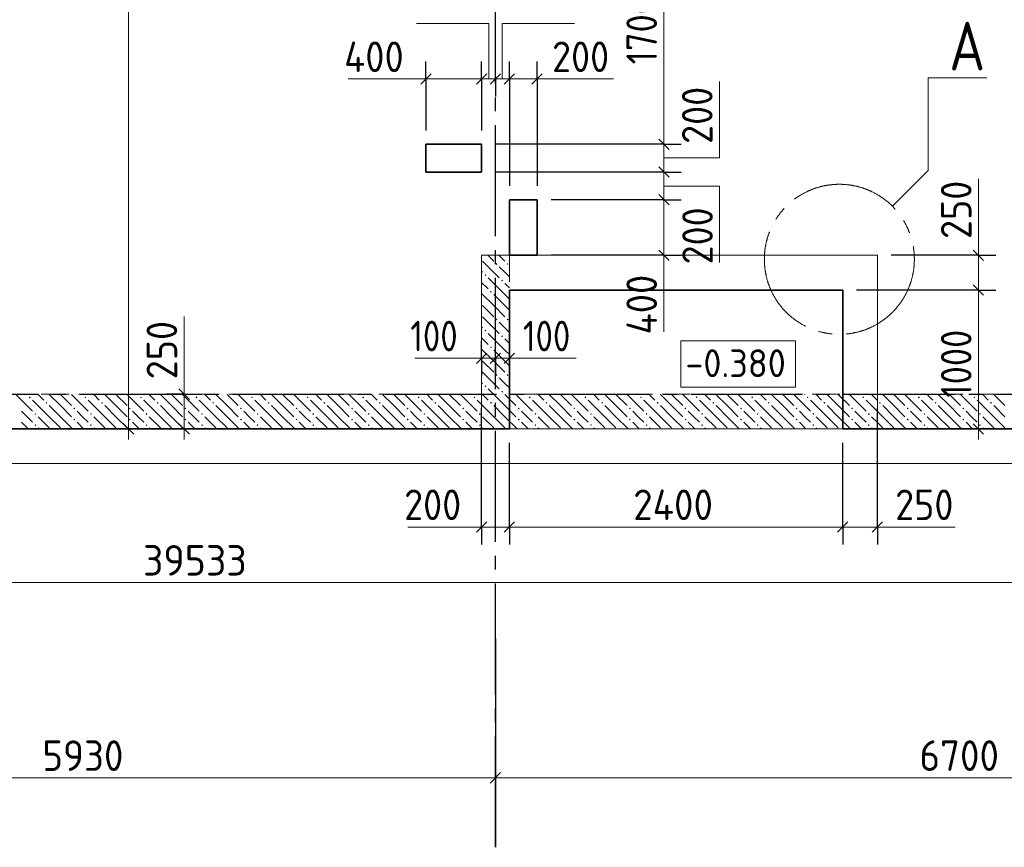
# Model space of a CAD drawing. Header units: millimetres. Extents: x 0 to 59400, y 0 to 42000.
# Tile 20 of 31: x 27568 to 34656, y 16519 to 22479. Entities that reach past the tile are written whole.
import ezdxf

# ---------------------------------------------------------------- set-up
doc = ezdxf.new("R2010")
doc.units = ezdxf.units.MM
doc.linetypes.add('______2', pattern=[270, 200, -70])
doc.linetypes.add('______5', pattern=[1100, 800, -100, 100, -100])
for name, color, linetype, lineweight in [('Standard', 7, 'Continuous', 25), ('ЖБ Перекрытие верхний уровень', 7, 'Continuous', 18), ('ЖБ Перекрытие нижний уровень с отделкой', 7, 'Continuous', 13), ('Общий01', 7, 'Continuous', 13), ('Примечания', 7, 'Continuous', 13), ('Размерная линия_ общее', 7, 'Continuous', 13)]:
    doc.layers.add(name, color=color, linetype=linetype, lineweight=lineweight)
doc.layers.add('ЖБ Стена верхний уровень', color=7, linetype='______2', lineweight=13, true_color=0x656565)
doc.layers.add('Оси', color=7, linetype='______5', lineweight=13, true_color=0x656565)
doc.styles.add('ISOCPEUR', font='txt')

msp = doc.modelspace()

# ---------------------------------------------------------------- hatches: boundary and pattern name
at = {"layer": 'ЖБ Стена верхний уровень', "linetype": 'Continuous', "lineweight": 18, "transparency": 33554687}
for points in [[(30994.1, 20719.6), (31000.6, 20726.1), (31007.1, 20719.6), (31000.6, 20713.1)], [(31074.1, 20719.6), (31080.6, 20726.1), (31087.1, 20719.6), (31080.6, 20713.1)], [(30914.1, 20639.6), (30920.6, 20646.1), (30927.1, 20639.6), (30920.6, 20633.1)], [(31034.1, 20599.6), (31040.6, 20606.1), (31047.1, 20599.6), (31040.6, 20593.1)], [(30954.1, 20519.6), (30960.6, 20526.1), (30967.1, 20519.6), (30960.6, 20513.1)], [(30994.1, 20319.6), (31000.6, 20326.1), (31007.1, 20319.6), (31000.6, 20313.1)], [(31074.1, 20319.6), (31080.6, 20326.1), (31087.1, 20319.6), (31080.6, 20313.1)], [(30914.1, 20239.6), (30920.6, 20246.1), (30927.1, 20239.6), (30920.6, 20233.1)], [(31034.1, 20199.6), (31040.6, 20206.1), (31047.1, 20199.6), (31040.6, 20193.1)], [(30954.1, 20119.6), (30960.6, 20126.1), (30967.1, 20119.6), (30960.6, 20113.1)], [(30994.1, 19919.6), (31000.6, 19926.1), (31007.1, 19919.6), (31000.6, 19913.1)], [(31074.1, 19919.6), (31080.6, 19926.1), (31087.1, 19919.6), (31080.6, 19913.1)], [(30914.1, 19839.6), (30920.6, 19846.1), (30927.1, 19839.6), (30920.6, 19833.1)], [(31034.1, 19799.6), (31040.6, 19806.1), (31047.1, 19799.6), (31040.6, 19793.1)], [(27634.1, 19759.6), (27640.6, 19766.1), (27647.1, 19759.6), (27640.6, 19753.1)], [(27754.1, 19719.6), (27760.6, 19726.1), (27767.1, 19719.6), (27760.6, 19713.1)], [(28034.1, 19759.6), (28040.6, 19766.1), (28047.1, 19759.6), (28040.6, 19753.1)], [(28154.1, 19719.6), (28160.6, 19726.1), (28167.1, 19719.6), (28160.6, 19713.1)], [(28434.1, 19759.6), (28440.6, 19766.1), (28447.1, 19759.6), (28440.6, 19753.1)], [(28554.1, 19719.6), (28560.6, 19726.1), (28567.1, 19719.6), (28560.6, 19713.1)], [(28834.1, 19759.6), (28840.6, 19766.1), (28847.1, 19759.6), (28840.6, 19753.1)], [(28954.1, 19719.6), (28960.6, 19726.1), (28967.1, 19719.6), (28960.6, 19713.1)], [(29234.1, 19759.6), (29240.6, 19766.1), (29247.1, 19759.6), (29240.6, 19753.1)], [(29354.1, 19719.6), (29360.6, 19726.1), (29367.1, 19719.6), (29360.6, 19713.1)], [(29634.1, 19759.6), (29640.6, 19766.1), (29647.1, 19759.6), (29640.6, 19753.1)], [(29754.1, 19719.6), (29760.6, 19726.1), (29767.1, 19719.6), (29760.6, 19713.1)], [(30034.1, 19759.6), (30040.6, 19766.1), (30047.1, 19759.6), (30040.6, 19753.1)], [(30154.1, 19719.6), (30160.6, 19726.1), (30167.1, 19719.6), (30160.6, 19713.1)], [(30434.1, 19759.6), (30440.6, 19766.1), (30447.1, 19759.6), (30440.6, 19753.1)], [(30554.1, 19719.6), (30560.6, 19726.1), (30567.1, 19719.6), (30560.6, 19713.1)], [(30834.1, 19759.6), (30840.6, 19766.1), (30847.1, 19759.6), (30840.6, 19753.1)], [(30954.1, 19719.6), (30960.6, 19726.1), (30967.1, 19719.6), (30960.6, 19713.1)], [(31234.1, 19759.6), (31240.6, 19766.1), (31247.1, 19759.6), (31240.6, 19753.1)], [(31354.1, 19719.6), (31360.6, 19726.1), (31367.1, 19719.6), (31360.6, 19713.1)], [(31634.1, 19759.6), (31640.6, 19766.1), (31647.1, 19759.6), (31640.6, 19753.1)], [(31754.1, 19719.6), (31760.6, 19726.1), (31767.1, 19719.6), (31760.6, 19713.1)], [(32034.1, 19759.6), (32040.6, 19766.1), (32047.1, 19759.6), (32040.6, 19753.1)], [(32154.1, 19719.6), (32160.6, 19726.1), (32167.1, 19719.6), (32160.6, 19713.1)], [(32434.1, 19759.6), (32440.6, 19766.1), (32447.1, 19759.6), (32440.6, 19753.1)], [(32554.1, 19719.6), (32560.6, 19726.1), (32567.1, 19719.6), (32560.6, 19713.1)], [(32834.1, 19759.6), (32840.6, 19766.1), (32847.1, 19759.6), (32840.6, 19753.1)], [(32954.1, 19719.6), (32960.6, 19726.1), (32967.1, 19719.6), (32960.6, 19713.1)], [(33234.1, 19759.6), (33240.6, 19766.1), (33247.1, 19759.6), (33240.6, 19753.1)], [(33354.1, 19719.6), (33360.6, 19726.1), (33367.1, 19719.6), (33360.6, 19713.1)], [(33634.1, 19759.6), (33640.6, 19766.1), (33647.1, 19759.6), (33640.6, 19753.1)], [(33754.1, 19719.6), (33760.6, 19726.1), (33767.1, 19719.6), (33760.6, 19713.1)], [(34034.1, 19759.6), (34040.6, 19766.1), (34047.1, 19759.6), (34040.6, 19753.1)], [(34154.1, 19719.6), (34160.6, 19726.1), (34167.1, 19719.6), (34160.6, 19713.1)], [(34434.1, 19759.6), (34440.6, 19766.1), (34447.1, 19759.6), (34440.6, 19753.1)], [(34554.1, 19719.6), (34560.6, 19726.1), (34567.1, 19719.6), (34560.6, 19713.1)], [(27674.1, 19639.6), (27680.6, 19646.1), (27687.1, 19639.6), (27680.6, 19633.1)], [(27954.1, 19679.6), (27960.6, 19686.1), (27967.1, 19679.6), (27960.6, 19673.1)], [(28074.1, 19639.6), (28080.6, 19646.1), (28087.1, 19639.6), (28080.6, 19633.1)], [(28354.1, 19679.6), (28360.6, 19686.1), (28367.1, 19679.6), (28360.6, 19673.1)], [(28474.1, 19639.6), (28480.6, 19646.1), (28487.1, 19639.6), (28480.6, 19633.1)], [(28754.1, 19679.6), (28760.6, 19686.1), (28767.1, 19679.6), (28760.6, 19673.1)], [(28874.1, 19639.6), (28880.6, 19646.1), (28887.1, 19639.6), (28880.6, 19633.1)], [(29154.1, 19679.6), (29160.6, 19686.1), (29167.1, 19679.6), (29160.6, 19673.1)], [(29274.1, 19639.6), (29280.6, 19646.1), (29287.1, 19639.6), (29280.6, 19633.1)], [(29554.1, 19679.6), (29560.6, 19686.1), (29567.1, 19679.6), (29560.6, 19673.1)], [(29674.1, 19639.6), (29680.6, 19646.1), (29687.1, 19639.6), (29680.6, 19633.1)], [(29954.1, 19679.6), (29960.6, 19686.1), (29967.1, 19679.6), (29960.6, 19673.1)], [(30074.1, 19639.6), (30080.6, 19646.1), (30087.1, 19639.6), (30080.6, 19633.1)], [(30354.1, 19679.6), (30360.6, 19686.1), (30367.1, 19679.6), (30360.6, 19673.1)], [(30474.1, 19639.6), (30480.6, 19646.1), (30487.1, 19639.6), (30480.6, 19633.1)], [(30754.1, 19679.6), (30760.6, 19686.1), (30767.1, 19679.6), (30760.6, 19673.1)], [(30874.1, 19639.6), (30880.6, 19646.1), (30887.1, 19639.6), (30880.6, 19633.1)], [(31154.1, 19679.6), (31160.6, 19686.1), (31167.1, 19679.6), (31160.6, 19673.1)], [(31274.1, 19639.6), (31280.6, 19646.1), (31287.1, 19639.6), (31280.6, 19633.1)], [(31554.1, 19679.6), (31560.6, 19686.1), (31567.1, 19679.6), (31560.6, 19673.1)], [(31674.1, 19639.6), (31680.6, 19646.1), (31687.1, 19639.6), (31680.6, 19633.1)], [(31954.1, 19679.6), (31960.6, 19686.1), (31967.1, 19679.6), (31960.6, 19673.1)], [(32074.1, 19639.6), (32080.6, 19646.1), (32087.1, 19639.6), (32080.6, 19633.1)], [(32354.1, 19679.6), (32360.6, 19686.1), (32367.1, 19679.6), (32360.6, 19673.1)], [(32474.1, 19639.6), (32480.6, 19646.1), (32487.1, 19639.6), (32480.6, 19633.1)], [(32754.1, 19679.6), (32760.6, 19686.1), (32767.1, 19679.6), (32760.6, 19673.1)], [(32874.1, 19639.6), (32880.6, 19646.1), (32887.1, 19639.6), (32880.6, 19633.1)], [(33154.1, 19679.6), (33160.6, 19686.1), (33167.1, 19679.6), (33160.6, 19673.1)], [(33274.1, 19639.6), (33280.6, 19646.1), (33287.1, 19639.6), (33280.6, 19633.1)], [(33554.1, 19679.6), (33560.6, 19686.1), (33567.1, 19679.6), (33560.6, 19673.1)], [(33674.1, 19639.6), (33680.6, 19646.1), (33687.1, 19639.6), (33680.6, 19633.1)], [(33954.1, 19679.6), (33960.6, 19686.1), (33967.1, 19679.6), (33960.6, 19673.1)], [(34074.1, 19639.6), (34080.6, 19646.1), (34087.1, 19639.6), (34080.6, 19633.1)], [(34354.1, 19679.6), (34360.6, 19686.1), (34367.1, 19679.6), (34360.6, 19673.1)], [(34474.1, 19639.6), (34480.6, 19646.1), (34487.1, 19639.6), (34480.6, 19633.1)], [(27674.1, 19559.6), (27680.6, 19566.1), (27687.1, 19559.6), (27680.6, 19553.1)], [(27954.1, 19599.6), (27960.6, 19606.1), (27967.1, 19599.6), (27960.6, 19593.1)], [(28074.1, 19559.6), (28080.6, 19566.1), (28087.1, 19559.6), (28080.6, 19553.1)], [(28354.1, 19599.6), (28360.6, 19606.1), (28367.1, 19599.6), (28360.6, 19593.1)], [(28474.1, 19559.6), (28480.6, 19566.1), (28487.1, 19559.6), (28480.6, 19553.1)], [(28754.1, 19599.6), (28760.6, 19606.1), (28767.1, 19599.6), (28760.6, 19593.1)], [(28874.1, 19559.6), (28880.6, 19566.1), (28887.1, 19559.6), (28880.6, 19553.1)], [(29154.1, 19599.6), (29160.6, 19606.1), (29167.1, 19599.6), (29160.6, 19593.1)], [(29274.1, 19559.6), (29280.6, 19566.1), (29287.1, 19559.6), (29280.6, 19553.1)], [(29554.1, 19599.6), (29560.6, 19606.1), (29567.1, 19599.6), (29560.6, 19593.1)], [(29674.1, 19559.6), (29680.6, 19566.1), (29687.1, 19559.6), (29680.6, 19553.1)], [(29954.1, 19599.6), (29960.6, 19606.1), (29967.1, 19599.6), (29960.6, 19593.1)], [(30074.1, 19559.6), (30080.6, 19566.1), (30087.1, 19559.6), (30080.6, 19553.1)], [(30354.1, 19599.6), (30360.6, 19606.1), (30367.1, 19599.6), (30360.6, 19593.1)], [(30474.1, 19559.6), (30480.6, 19566.1), (30487.1, 19559.6), (30480.6, 19553.1)], [(30754.1, 19599.6), (30760.6, 19606.1), (30767.1, 19599.6), (30760.6, 19593.1)], [(30874.1, 19559.6), (30880.6, 19566.1), (30887.1, 19559.6), (30880.6, 19553.1)], [(31154.1, 19599.6), (31160.6, 19606.1), (31167.1, 19599.6), (31160.6, 19593.1)], [(31274.1, 19559.6), (31280.6, 19566.1), (31287.1, 19559.6), (31280.6, 19553.1)], [(31554.1, 19599.6), (31560.6, 19606.1), (31567.1, 19599.6), (31560.6, 19593.1)], [(31674.1, 19559.6), (31680.6, 19566.1), (31687.1, 19559.6), (31680.6, 19553.1)], [(31954.1, 19599.6), (31960.6, 19606.1), (31967.1, 19599.6), (31960.6, 19593.1)], [(32074.1, 19559.6), (32080.6, 19566.1), (32087.1, 19559.6), (32080.6, 19553.1)], [(32354.1, 19599.6), (32360.6, 19606.1), (32367.1, 19599.6), (32360.6, 19593.1)], [(32474.1, 19559.6), (32480.6, 19566.1), (32487.1, 19559.6), (32480.6, 19553.1)], [(32754.1, 19599.6), (32760.6, 19606.1), (32767.1, 19599.6), (32760.6, 19593.1)], [(32874.1, 19559.6), (32880.6, 19566.1), (32887.1, 19559.6), (32880.6, 19553.1)], [(33154.1, 19599.6), (33160.6, 19606.1), (33167.1, 19599.6), (33160.6, 19593.1)], [(33274.1, 19559.6), (33280.6, 19566.1), (33287.1, 19559.6), (33280.6, 19553.1)], [(33554.1, 19599.6), (33560.6, 19606.1), (33567.1, 19599.6), (33560.6, 19593.1)], [(33674.1, 19559.6), (33680.6, 19566.1), (33687.1, 19559.6), (33680.6, 19553.1)], [(33954.1, 19599.6), (33960.6, 19606.1), (33967.1, 19599.6), (33960.6, 19593.1)], [(34074.1, 19559.6), (34080.6, 19566.1), (34087.1, 19559.6), (34080.6, 19553.1)], [(34354.1, 19599.6), (34360.6, 19606.1), (34367.1, 19599.6), (34360.6, 19593.1)], [(34474.1, 19559.6), (34480.6, 19566.1), (34487.1, 19559.6), (34480.6, 19553.1)]]:
    msp.add_hatch(color=7, dxfattribs=at).paths.add_polyline_path(points, flags=16)

# ---------------------------------------------------------------- linework, layer by layer
at = {"layer": 'Standard', "color": 7, "linetype": 'Continuous', "lineweight": 13, "transparency": 33554687}
for points in [[(59400, 42000), (0, 42000), (0, 19532), (59400, 19532), (59400, 42000)], [(6812.7, 19282), (55405.8, 19282), (55405.8, 38032), (6812.7, 38032), (6812.7, 19282)], [(6812.7, 19532), (55406.2, 19532), (55406.2, 38032), (6812.7, 38032), (6812.7, 19532)]]:
    msp.add_lwpolyline(points, dxfattribs=at)
at = {"layer": 'ЖБ Перекрытие верхний уровень', "color": 7, "linetype": 'Continuous', "lineweight": 35, "transparency": 33554687}
for p, q in [((30892.7, 21582), (30492.7, 21582)), ((30492.7, 21582), (30492.7, 21382)), ((30892.7, 21382), (30892.7, 21582)), ((30492.7, 21382), (30892.7, 21382)), ((31292.7, 21182), (31092.7, 21182)), ((31092.7, 21182), (31092.7, 20782)), ((31292.7, 20782), (31292.7, 21182)), ((31092.7, 20782), (31292.7, 20782)), ((31092.7, 19532), (31092.7, 20532)), ((31092.7, 20532), (33492.7, 20532)), ((33492.7, 20532), (33492.7, 19532)), ((25062.7, 19532), (31092.7, 19532)), ((33492.7, 19532), (47777.7, 19532))]:
    msp.add_line(p, q, dxfattribs=at)
at = {"layer": 'ЖБ Перекрытие нижний уровень с отделкой', "color": 7, "linetype": 'Continuous', "lineweight": 18, "transparency": 33554687}
for p, q in [((33742.7, 20782), (30892.7, 20782)), ((30892.7, 20782), (30892.7, 19532)), ((33742.7, 19532), (33742.7, 20782)), ((30892.7, 19532), (33742.7, 19532))]:
    msp.add_line(p, q, dxfattribs=at)
at = {"layer": 'ЖБ Стена верхний уровень', "color": 251, "linetype": '______2', "lineweight": 13, "true_color": 0x656565, "transparency": 33554687}
for p, q in [((31092.7, 20782), (30892.7, 20782)), ((30892.7, 20782), (30892.7, 19782)), ((31092.7, 19782), (31092.7, 20782)), ((30892.7, 19782), (25312.7, 19782)), ((33742.7, 19782), (31092.7, 19782)), ((34900.2, 19782), (33742.7, 19782)), ((25312.7, 19532), (30892.7, 19532)), ((30892.7, 19532), (33742.7, 19532)), ((33742.7, 19532), (34900.2, 19532))]:
    msp.add_line(p, q, dxfattribs=at)
at = {"layer": 'ЖБ Стена верхний уровень', "color": 9, "linetype": 'Continuous', "lineweight": 18, "true_color": 0xc7c7c7, "transparency": 33554687}
for p, q in [((30938.1, 20782), (30980.6, 20739.6)), ((31018.1, 20782), (31060.6, 20739.6)), ((30900.6, 20739.6), (31020.6, 20619.6)), ((31060.6, 20659.6), (31020.6, 20699.6)), ((30892.7, 20667.4), (30900.6, 20659.6)), ((31092.7, 20627.4), (31060.6, 20659.6)), ((30892.7, 20587.4), (30940.6, 20539.6)), ((31060.6, 20499.6), (30940.6, 20619.6)), ((31060.6, 20579.6), (31092.7, 20547.4)), ((30980.6, 20419.6), (30892.7, 20507.4)), ((30980.6, 20499.6), (31060.6, 20419.6)), ((31060.6, 20499.6), (31092.7, 20467.4)), ((30900.6, 20419.6), (30980.6, 20339.6)), ((30980.6, 20419.6), (31060.6, 20339.6)), ((31060.6, 20419.6), (31092.7, 20387.4)), ((30900.6, 20339.6), (31020.6, 20219.6)), ((31060.6, 20259.6), (31020.6, 20299.6)), ((30892.7, 20267.4), (30900.6, 20259.6)), ((31060.6, 20099.6), (30940.6, 20219.6)), ((31092.7, 20227.4), (31060.6, 20259.6)), ((30892.7, 20187.4), (30940.6, 20139.6)), ((31060.6, 20179.6), (31092.7, 20147.4)), ((30980.6, 20019.6), (30892.7, 20107.4)), ((30980.6, 20099.6), (31060.6, 20019.6)), ((31060.6, 20099.6), (31092.7, 20067.4)), ((30900.6, 20019.6), (30980.6, 19939.6)), ((30980.6, 20019.6), (31060.6, 19939.6)), ((31060.6, 20019.6), (31092.7, 19987.4)), ((30900.6, 19939.6), (31020.6, 19819.6)), ((30892.7, 19867.4), (30900.6, 19859.6)), ((31060.6, 19859.6), (31020.6, 19899.6)), ((31092.7, 19827.4), (31060.6, 19859.6)), ((27540.6, 19779.6), (27660.6, 19659.6)), ((27618.1, 19782), (27620.6, 19779.6)), ((27698.1, 19782), (27740.6, 19739.6)), ((27860.6, 19699.6), (27778.1, 19782)), ((27860.6, 19779.6), (27940.6, 19699.6)), ((27940.6, 19779.6), (28060.6, 19659.6)), ((28018.1, 19782), (28020.6, 19779.6)), ((28098.1, 19782), (28140.6, 19739.6)), ((28260.6, 19699.6), (28178.1, 19782)), ((28260.6, 19779.6), (28340.6, 19699.6)), ((28340.6, 19779.6), (28460.6, 19659.6)), ((28418.1, 19782), (28420.6, 19779.6)), ((28498.1, 19782), (28540.6, 19739.6)), ((28660.6, 19699.6), (28578.1, 19782)), ((28660.6, 19779.6), (28740.6, 19699.6)), ((28740.6, 19779.6), (28860.6, 19659.6)), ((28818.1, 19782), (28820.6, 19779.6)), ((28898.1, 19782), (28940.6, 19739.6)), ((29060.6, 19699.6), (28978.1, 19782)), ((29060.6, 19779.6), (29140.6, 19699.6)), ((29140.6, 19779.6), (29260.6, 19659.6)), ((29218.1, 19782), (29220.6, 19779.6)), ((29298.1, 19782), (29340.6, 19739.6)), ((29460.6, 19699.6), (29378.1, 19782)), ((29460.6, 19779.6), (29540.6, 19699.6)), ((29540.6, 19779.6), (29660.6, 19659.6)), ((29618.1, 19782), (29620.6, 19779.6)), ((29698.1, 19782), (29740.6, 19739.6)), ((29860.6, 19699.6), (29778.1, 19782)), ((29860.6, 19779.6), (29940.6, 19699.6)), ((29940.6, 19779.6), (30060.6, 19659.6)), ((30018.1, 19782), (30020.6, 19779.6)), ((30098.1, 19782), (30140.6, 19739.6)), ((30260.6, 19699.6), (30178.1, 19782)), ((30260.6, 19779.6), (30340.6, 19699.6)), ((30340.6, 19779.6), (30460.6, 19659.6)), ((30418.1, 19782), (30420.6, 19779.6)), ((30498.1, 19782), (30540.6, 19739.6)), ((30660.6, 19699.6), (30578.1, 19782)), ((30660.6, 19779.6), (30740.6, 19699.6)), ((30740.6, 19779.6), (30860.6, 19659.6)), ((30818.1, 19782), (30820.6, 19779.6)), ((30892.7, 19787.4), (30898.1, 19782)), ((30898.1, 19782), (30940.6, 19739.6)), ((30978.1, 19782), (30940.6, 19819.6)), ((31060.6, 19699.6), (30978.1, 19782)), ((31060.6, 19779.6), (31140.6, 19699.6)), ((31140.6, 19779.6), (31260.6, 19659.6)), ((31218.1, 19782), (31220.6, 19779.6)), ((31298.1, 19782), (31340.6, 19739.6)), ((31460.6, 19699.6), (31378.1, 19782)), ((31460.6, 19779.6), (31540.6, 19699.6)), ((31540.6, 19779.6), (31660.6, 19659.6)), ((31618.1, 19782), (31620.6, 19779.6)), ((31698.1, 19782), (31740.6, 19739.6)), ((31860.6, 19699.6), (31778.1, 19782)), ((31860.6, 19779.6), (31940.6, 19699.6)), ((31940.6, 19779.6), (32060.6, 19659.6)), ((32018.1, 19782), (32020.6, 19779.6)), ((32098.1, 19782), (32140.6, 19739.6)), ((32260.6, 19699.6), (32178.1, 19782)), ((32260.6, 19779.6), (32340.6, 19699.6)), ((32340.6, 19779.6), (32460.6, 19659.6)), ((32418.1, 19782), (32420.6, 19779.6)), ((32498.1, 19782), (32540.6, 19739.6)), ((32660.6, 19699.6), (32578.1, 19782)), ((32660.6, 19779.6), (32740.6, 19699.6)), ((32740.6, 19779.6), (32860.6, 19659.6)), ((32818.1, 19782), (32820.6, 19779.6)), ((32898.1, 19782), (32940.6, 19739.6)), ((33060.6, 19699.6), (32978.1, 19782)), ((33060.6, 19779.6), (33140.6, 19699.6)), ((33140.6, 19779.6), (33260.6, 19659.6)), ((33218.1, 19782), (33220.6, 19779.6)), ((33298.1, 19782), (33340.6, 19739.6)), ((33460.6, 19699.6), (33378.1, 19782)), ((33460.6, 19779.6), (33540.6, 19699.6)), ((33540.6, 19779.6), (33660.6, 19659.6)), ((33618.1, 19782), (33620.6, 19779.6)), ((33698.1, 19782), (33740.6, 19739.6)), ((33860.6, 19699.6), (33778.1, 19782)), ((33860.6, 19779.6), (33940.6, 19699.6)), ((33940.6, 19779.6), (34060.6, 19659.6)), ((34018.1, 19782), (34020.6, 19779.6)), ((34098.1, 19782), (34140.6, 19739.6)), ((34260.6, 19699.6), (34178.1, 19782)), ((34260.6, 19779.6), (34340.6, 19699.6)), ((34340.6, 19779.6), (34460.6, 19659.6)), ((34418.1, 19782), (34420.6, 19779.6)), ((34498.1, 19782), (34540.6, 19739.6)), ((34660.6, 19699.6), (34578.1, 19782)), ((27780.6, 19619.6), (27660.6, 19739.6)), ((28180.6, 19619.6), (28060.6, 19739.6)), ((28580.6, 19619.6), (28460.6, 19739.6)), ((28980.6, 19619.6), (28860.6, 19739.6)), ((29380.6, 19619.6), (29260.6, 19739.6)), ((29780.6, 19619.6), (29660.6, 19739.6)), ((30180.6, 19619.6), (30060.6, 19739.6)), ((30580.6, 19619.6), (30460.6, 19739.6)), ((30892.7, 19707.4), (30860.6, 19739.6)), ((30980.6, 19619.6), (30892.7, 19707.4)), ((31380.6, 19619.6), (31260.6, 19739.6)), ((31780.6, 19619.6), (31660.6, 19739.6)), ((32180.6, 19619.6), (32060.6, 19739.6)), ((32580.6, 19619.6), (32460.6, 19739.6)), ((32980.6, 19619.6), (32860.6, 19739.6)), ((33380.6, 19619.6), (33260.6, 19739.6)), ((33742.7, 19657.4), (33660.6, 19739.6)), ((34180.6, 19619.6), (34060.6, 19739.6)), ((34580.6, 19619.6), (34460.6, 19739.6)), ((27620.6, 19619.6), (27580.6, 19659.6)), ((27780.6, 19699.6), (27860.6, 19619.6)), ((27860.6, 19699.6), (27940.6, 19619.6)), ((28020.6, 19619.6), (27980.6, 19659.6)), ((28180.6, 19699.6), (28260.6, 19619.6)), ((28260.6, 19699.6), (28340.6, 19619.6)), ((28420.6, 19619.6), (28380.6, 19659.6)), ((28580.6, 19699.6), (28660.6, 19619.6)), ((28660.6, 19699.6), (28740.6, 19619.6)), ((28820.6, 19619.6), (28780.6, 19659.6)), ((28980.6, 19699.6), (29060.6, 19619.6)), ((29060.6, 19699.6), (29140.6, 19619.6)), ((29220.6, 19619.6), (29180.6, 19659.6)), ((29380.6, 19699.6), (29460.6, 19619.6)), ((29460.6, 19699.6), (29540.6, 19619.6)), ((29620.6, 19619.6), (29580.6, 19659.6)), ((29780.6, 19699.6), (29860.6, 19619.6)), ((29860.6, 19699.6), (29940.6, 19619.6)), ((30020.6, 19619.6), (29980.6, 19659.6)), ((30180.6, 19699.6), (30260.6, 19619.6)), ((30260.6, 19699.6), (30340.6, 19619.6)), ((30420.6, 19619.6), (30380.6, 19659.6)), ((30580.6, 19699.6), (30660.6, 19619.6)), ((30660.6, 19699.6), (30740.6, 19619.6)), ((30820.6, 19619.6), (30780.6, 19659.6)), ((30980.6, 19699.6), (31060.6, 19619.6)), ((31060.6, 19699.6), (31140.6, 19619.6)), ((31220.6, 19619.6), (31180.6, 19659.6)), ((31380.6, 19699.6), (31460.6, 19619.6)), ((31460.6, 19699.6), (31540.6, 19619.6)), ((31620.6, 19619.6), (31580.6, 19659.6)), ((31780.6, 19699.6), (31860.6, 19619.6)), ((31860.6, 19699.6), (31940.6, 19619.6)), ((32020.6, 19619.6), (31980.6, 19659.6)), ((32180.6, 19699.6), (32260.6, 19619.6)), ((32260.6, 19699.6), (32340.6, 19619.6)), ((32420.6, 19619.6), (32380.6, 19659.6)), ((32580.6, 19699.6), (32660.6, 19619.6)), ((32660.6, 19699.6), (32740.6, 19619.6)), ((32820.6, 19619.6), (32780.6, 19659.6)), ((32980.6, 19699.6), (33060.6, 19619.6)), ((33060.6, 19699.6), (33140.6, 19619.6)), ((33220.6, 19619.6), (33180.6, 19659.6)), ((33380.6, 19699.6), (33460.6, 19619.6)), ((33460.6, 19699.6), (33540.6, 19619.6)), ((33620.6, 19619.6), (33580.6, 19659.6)), ((33780.6, 19619.6), (33742.7, 19657.4)), ((33780.6, 19699.6), (33860.6, 19619.6)), ((33860.6, 19699.6), (33940.6, 19619.6)), ((34020.6, 19619.6), (33980.6, 19659.6)), ((34180.6, 19699.6), (34260.6, 19619.6)), ((34260.6, 19699.6), (34340.6, 19619.6)), ((34420.6, 19619.6), (34380.6, 19659.6)), ((34580.6, 19699.6), (34660.6, 19619.6)), ((27580.6, 19579.6), (27628.1, 19532)), ((27660.6, 19579.6), (27620.6, 19619.6)), ((27700.6, 19619.6), (27780.6, 19539.6)), ((27780.6, 19619.6), (27860.6, 19539.6)), ((27860.6, 19619.6), (27948.1, 19532)), ((27980.6, 19579.6), (28028.1, 19532)), ((28060.6, 19579.6), (28020.6, 19619.6)), ((28100.6, 19619.6), (28180.6, 19539.6)), ((28180.6, 19619.6), (28260.6, 19539.6)), ((28260.6, 19619.6), (28348.1, 19532)), ((28380.6, 19579.6), (28428.1, 19532)), ((28460.6, 19579.6), (28420.6, 19619.6)), ((28500.6, 19619.6), (28580.6, 19539.6)), ((28580.6, 19619.6), (28660.6, 19539.6)), ((28660.6, 19619.6), (28748.1, 19532)), ((28780.6, 19579.6), (28828.1, 19532)), ((28860.6, 19579.6), (28820.6, 19619.6)), ((28900.6, 19619.6), (28980.6, 19539.6)), ((28980.6, 19619.6), (29060.6, 19539.6)), ((29060.6, 19619.6), (29148.1, 19532)), ((29180.6, 19579.6), (29228.1, 19532)), ((29260.6, 19579.6), (29220.6, 19619.6)), ((29300.6, 19619.6), (29380.6, 19539.6)), ((29380.6, 19619.6), (29460.6, 19539.6)), ((29460.6, 19619.6), (29548.1, 19532)), ((29580.6, 19579.6), (29628.1, 19532)), ((29660.6, 19579.6), (29620.6, 19619.6)), ((29700.6, 19619.6), (29780.6, 19539.6)), ((29780.6, 19619.6), (29860.6, 19539.6)), ((29860.6, 19619.6), (29948.1, 19532)), ((29980.6, 19579.6), (30028.1, 19532)), ((30060.6, 19579.6), (30020.6, 19619.6)), ((30100.6, 19619.6), (30180.6, 19539.6)), ((30180.6, 19619.6), (30260.6, 19539.6)), ((30260.6, 19619.6), (30348.1, 19532)), ((30380.6, 19579.6), (30428.1, 19532)), ((30460.6, 19579.6), (30420.6, 19619.6)), ((30500.6, 19619.6), (30580.6, 19539.6)), ((30580.6, 19619.6), (30660.6, 19539.6)), ((30660.6, 19619.6), (30748.1, 19532)), ((30780.6, 19579.6), (30828.1, 19532)), ((30860.6, 19579.6), (30820.6, 19619.6)), ((30900.6, 19619.6), (30980.6, 19539.6)), ((30980.6, 19619.6), (31060.6, 19539.6)), ((31060.6, 19619.6), (31148.1, 19532)), ((31180.6, 19579.6), (31228.1, 19532)), ((31260.6, 19579.6), (31220.6, 19619.6)), ((31300.6, 19619.6), (31380.6, 19539.6)), ((31380.6, 19619.6), (31460.6, 19539.6)), ((31460.6, 19619.6), (31548.1, 19532)), ((31580.6, 19579.6), (31628.1, 19532)), ((31660.6, 19579.6), (31620.6, 19619.6)), ((31700.6, 19619.6), (31780.6, 19539.6)), ((31780.6, 19619.6), (31860.6, 19539.6)), ((31860.6, 19619.6), (31948.1, 19532)), ((31980.6, 19579.6), (32028.1, 19532)), ((32060.6, 19579.6), (32020.6, 19619.6)), ((32100.6, 19619.6), (32180.6, 19539.6)), ((32180.6, 19619.6), (32260.6, 19539.6)), ((32260.6, 19619.6), (32348.1, 19532)), ((32380.6, 19579.6), (32428.1, 19532)), ((32460.6, 19579.6), (32420.6, 19619.6)), ((32500.6, 19619.6), (32580.6, 19539.6)), ((32580.6, 19619.6), (32660.6, 19539.6)), ((32660.6, 19619.6), (32748.1, 19532)), ((32780.6, 19579.6), (32828.1, 19532)), ((32860.6, 19579.6), (32820.6, 19619.6)), ((32900.6, 19619.6), (32980.6, 19539.6)), ((32980.6, 19619.6), (33060.6, 19539.6)), ((33060.6, 19619.6), (33148.1, 19532)), ((33180.6, 19579.6), (33228.1, 19532)), ((33260.6, 19579.6), (33220.6, 19619.6)), ((33300.6, 19619.6), (33380.6, 19539.6)), ((33380.6, 19619.6), (33460.6, 19539.6)), ((33460.6, 19619.6), (33548.1, 19532)), ((33580.6, 19579.6), (33628.1, 19532)), ((33660.6, 19579.6), (33620.6, 19619.6)), ((33700.6, 19619.6), (33742.7, 19577.4)), ((33742.7, 19577.4), (33780.6, 19539.6)), ((33780.6, 19619.6), (33860.6, 19539.6)), ((33860.6, 19619.6), (33948.1, 19532)), ((33980.6, 19579.6), (34028.1, 19532)), ((34060.6, 19579.6), (34020.6, 19619.6)), ((34100.6, 19619.6), (34180.6, 19539.6)), ((34180.6, 19619.6), (34260.6, 19539.6)), ((34260.6, 19619.6), (34348.1, 19532)), ((34380.6, 19579.6), (34428.1, 19532)), ((34460.6, 19579.6), (34420.6, 19619.6)), ((34500.6, 19619.6), (34580.6, 19539.6)), ((34580.6, 19619.6), (34660.6, 19539.6)), ((27700.6, 19539.6), (27708.1, 19532)), ((28100.6, 19539.6), (28108.1, 19532)), ((28500.6, 19539.6), (28508.1, 19532)), ((28900.6, 19539.6), (28908.1, 19532)), ((29300.6, 19539.6), (29308.1, 19532)), ((29700.6, 19539.6), (29708.1, 19532)), ((30100.6, 19539.6), (30108.1, 19532)), ((30500.6, 19539.6), (30508.1, 19532)), ((30900.6, 19539.6), (30908.1, 19532)), ((31300.6, 19539.6), (31308.1, 19532)), ((31700.6, 19539.6), (31708.1, 19532)), ((32100.6, 19539.6), (32108.1, 19532)), ((32500.6, 19539.6), (32508.1, 19532)), ((32900.6, 19539.6), (32908.1, 19532)), ((33300.6, 19539.6), (33308.1, 19532)), ((33700.6, 19539.6), (33708.1, 19532)), ((34100.6, 19539.6), (34108.1, 19532)), ((34500.6, 19539.6), (34508.1, 19532))]:
    msp.add_line(p, q, dxfattribs=at)
at = {"layer": 'Общий01', "color": 7, "linetype": 'Continuous', "lineweight": 13, "transparency": 33554687}
msp.add_lwpolyline([(34529.9, 22060.5), (34107.9, 22060.5), (34107.9, 21393), (33850.3, 21135.4)], dxfattribs=at)
at = {"layer": 'Общий01', "color": 7, "linetype": 'Continuous', "lineweight": 18, "transparency": 33554687}
msp.add_lwpolyline([(32327, 19831.8), (33153.6, 19831.8), (33153.6, 20165.1), (32327, 20165.1), (32327, 19831.8)], dxfattribs=at)
at = {"layer": 'Общий01', "color": 7, "linetype": '______5', "lineweight": 13, "transparency": 33554687}
msp.add_circle((33468.5, 20753.5), 540, dxfattribs=at)
at = {"layer": 'Оси', "color": 8, "linetype": '______5', "lineweight": -3, "transparency": 33554687}
for p, q in [((30992.7, 16519.3), (30992.7, 29814.6)), ((3800, 19782), (49030, 19782))]:
    msp.add_line(p, q, dxfattribs=at)
at = {"layer": 'Оси', "color": 7, "linetype": 'Continuous', "lineweight": 25, "transparency": 33554687}
msp.add_line((30992.7, 18019.3), (30992.7, 16519.3), dxfattribs=at)
at = {"layer": 'Примечания', "color": 7, "linetype": 'Continuous', "lineweight": 13, "transparency": 33554687}
for p, q in [((30492.7, 22051.7), (29932.7, 22051.7)), ((31292.7, 22051.7), (31842.7, 22051.7)), ((34470, 20782), (34470, 21332)), ((32205.6, 20782), (32205.6, 20232)), ((28751.6, 20342), (28751.6, 19782)), ((30892.7, 20041), (30412.7, 20041)), ((31572.7, 20041), (31092.7, 20041)), ((30892.7, 18825.7), (30362.7, 18825.7)), ((33742.7, 18825.7), (34302.7, 18825.7))]:
    msp.add_line(p, q, dxfattribs=at)
for points in [[(30944.4, 22051.7), (30944.4, 22451.7), (30424.4, 22451.7)], [(31041, 22051.7), (31041, 22451.7), (31561, 22451.7)], [(32205.6, 21483.3), (32605.6, 21483.3), (32605.6, 22033.3)], [(32205.6, 21280.7), (32605.6, 21280.7), (32605.6, 20730.7)]]:
    msp.add_lwpolyline(points, dxfattribs=at)
at = {"layer": 'Размерная линия_ общее', "color": 7, "linetype": 'Continuous', "lineweight": 13, "transparency": 33554687}
for p, q in [((28351.6, 29032), (28351.6, 19532)), ((32205.6, 23282), (32205.6, 21582)), ((30492.7, 22051.7), (30417.7, 22051.7)), ((30892.7, 22051.7), (30492.7, 22051.7)), ((30992.7, 22051.7), (30892.7, 22051.7)), ((31092.7, 22051.7), (30992.7, 22051.7)), ((31292.7, 22051.7), (31092.7, 22051.7)), ((31292.7, 22051.7), (31367.7, 22051.7)), ((32205.6, 21582), (32205.6, 21382)), ((32205.6, 21382), (32205.6, 21182)), ((32205.6, 21182), (32205.6, 20782)), ((34470, 20782), (34470, 20857)), ((32205.6, 20782), (32205.6, 20707)), ((34470, 20782), (34470, 20532)), ((34470, 20532), (34470, 19532)), ((30892.7, 20041), (30817.7, 20041)), ((30992.7, 20041), (30892.7, 20041)), ((31092.7, 20041), (30992.7, 20041)), ((31092.7, 20041), (31167.7, 20041)), ((28751.6, 19782), (28751.6, 19857)), ((28751.6, 19532), (28751.6, 19782)), ((28351.6, 19532), (28351.6, 19457)), ((28751.6, 19532), (28751.6, 19457)), ((34470, 19532), (34470, 19457)), ((30892.7, 18825.7), (30817.7, 18825.7)), ((30892.7, 18825.7), (31092.7, 18825.7)), ((31092.7, 18825.7), (33492.7, 18825.7)), ((33492.7, 18825.7), (33742.7, 18825.7)), ((33742.7, 18825.7), (33817.7, 18825.7)), ((9062.7, 18425.7), (48595.3, 18425.7)), ((25062.7, 17019.3), (30992.7, 17019.3)), ((30992.7, 17019.3), (37692.7, 17019.3))]:
    msp.add_line(p, q, dxfattribs=at)
at = {"layer": 'Размерная линия_ общее', "color": 253, "linetype": 'Continuous', "lineweight": -3, "true_color": 0xa0a0a0, "transparency": 33554687}
for p, q in [((30492.7, 22051.7), (30492.7, 22176.8)), ((30892.7, 22051.7), (30892.7, 22176.8)), ((30992.7, 22051.7), (30992.7, 22176.8)), ((31092.7, 22051.7), (31092.7, 22176.8)), ((31292.7, 22051.7), (31292.7, 22176.8)), ((30492.7, 22051.7), (30492.7, 21926.7)), ((30492.7, 22051.7), (30492.7, 21682)), ((30892.7, 22051.7), (30892.7, 21926.7)), ((30892.7, 22051.7), (30892.7, 21682)), ((30992.7, 22051.7), (30992.7, 21926.7)), ((30992.7, 22051.7), (30992.7, 22051.7)), ((31092.7, 22051.7), (31092.7, 21926.7)), ((31092.7, 22051.7), (31092.7, 21282)), ((31292.7, 22051.7), (31292.7, 21926.7)), ((31292.7, 22051.7), (31292.7, 21282)), ((32205.6, 21582), (32080.6, 21582)), ((32205.6, 21582), (32330.6, 21582)), ((32205.6, 21382), (32080.6, 21382)), ((32205.6, 21382), (32330.6, 21382)), ((32205.6, 21182), (32080.6, 21182)), ((32205.6, 21182), (32330.6, 21182)), ((32205.6, 20782), (32080.6, 20782)), ((32205.6, 20782), (32330.6, 20782)), ((34470, 20782), (34345, 20782)), ((34470, 20782), (34595, 20782)), ((34470, 20532), (34345, 20532)), ((34470, 20532), (34595, 20532)), ((30892.7, 20041), (30892.7, 20166)), ((30992.7, 20041), (30992.7, 20166)), ((31092.7, 20041), (31092.7, 20166)), ((30892.7, 20041), (30892.7, 19916)), ((30892.7, 20041), (30892.7, 20041)), ((30992.7, 20041), (30992.7, 19916)), ((30992.7, 20041), (30992.7, 20041)), ((31092.7, 20041), (31092.7, 19916)), ((31092.7, 20041), (31092.7, 20041)), ((28751.6, 19782), (28626.6, 19782)), ((28751.6, 19782), (28876.6, 19782)), ((28351.6, 19532), (28226.6, 19532)), ((28351.6, 19532), (28476.6, 19532)), ((28351.6, 19532), (28351.6, 19532)), ((28751.6, 19532), (28626.6, 19532)), ((28751.6, 19532), (28876.6, 19532)), ((34470, 19532), (33592.7, 19532)), ((34470, 19532), (34345, 19532)), ((34470, 19532), (34595, 19532)), ((30892.7, 18825.7), (30892.7, 18950.7)), ((31092.7, 18825.7), (31092.7, 18950.7)), ((33492.7, 18825.7), (33492.7, 18950.7)), ((33742.7, 18825.7), (33742.7, 18950.7)), ((30892.7, 18825.7), (30892.7, 18700.7)), ((31092.7, 18825.7), (31092.7, 18700.7)), ((33492.7, 18825.7), (33492.7, 18700.7)), ((33742.7, 18825.7), (33742.7, 18700.7)), ((30992.7, 17019.3), (30992.7, 17144.3)), ((30992.7, 17019.3), (30992.7, 16894.3)), ((30992.7, 17019.3), (30992.7, 16719.3))]:
    msp.add_line(p, q, dxfattribs=at)
at = {"layer": 'Размерная линия_ общее', "color": 7, "linetype": 'Continuous', "lineweight": 25, "transparency": 33554687}
for p, q in [((30530.2, 22089.2), (30455.2, 22014.2)), ((30930.2, 22089.2), (30855.2, 22014.2)), ((31030.2, 22089.2), (30955.2, 22014.2)), ((31130.2, 22089.2), (31055.2, 22014.2)), ((31330.2, 22089.2), (31255.2, 22014.2)), ((32168.1, 21619.5), (32243.1, 21544.5)), ((32168.1, 21419.5), (32243.1, 21344.5)), ((32168.1, 21219.5), (32243.1, 21144.5)), ((32168.1, 20819.5), (32243.1, 20744.5)), ((34432.5, 20819.5), (34507.5, 20744.5)), ((34432.5, 20569.5), (34507.5, 20494.5)), ((30930.2, 20078.5), (30855.2, 20003.5)), ((31030.2, 20078.5), (30955.2, 20003.5)), ((31130.2, 20078.5), (31055.2, 20003.5)), ((28789.1, 19744.5), (28714.1, 19819.5)), ((28314.1, 19569.5), (28389.1, 19494.5)), ((28789.1, 19494.5), (28714.1, 19569.5)), ((34432.5, 19569.5), (34507.5, 19494.5)), ((30855.2, 18788.2), (30930.2, 18863.2)), ((31055.2, 18788.2), (31130.2, 18863.2)), ((33455.2, 18788.2), (33530.2, 18863.2)), ((33705.2, 18788.2), (33780.2, 18863.2)), ((30955.2, 16981.8), (31030.2, 17056.8))]:
    msp.add_line(p, q, dxfattribs=at)
at = {"layer": 'Размерная линия_ общее', "color": 253, "linetype": 'Continuous', "lineweight": -3, "true_color": 0xa0a0a0, "transparency": 33554687}
for points in [[(32205.6, 21582), (32188.6, 21582), (32188.6, 21582), (30992.7, 21582)], [(32205.6, 21382), (32188.6, 21382), (32188.6, 21382), (30992.7, 21382)], [(32205.6, 21182), (32188.6, 21182), (32188.6, 21182), (31392.7, 21182)], [(32205.6, 20782), (32188.6, 20782), (32188.6, 20782), (31392.7, 20782)], [(34470, 20782), (34453, 20782), (34453, 20782), (33842.7, 20782)], [(34470, 20532), (34453, 20532), (34453, 20532), (33592.7, 20532)], [(30892.7, 18825.7), (30892.7, 18842.7), (30892.7, 18842.7), (30892.7, 18842.7), (30892.7, 18842.7), (30892.7, 19310.5), (30892.7, 19310.5), (30892.7, 19682)], [(33742.7, 18825.7), (33742.7, 18842.7), (33742.7, 18842.7), (33742.7, 19682)], [(31092.7, 18825.7), (31092.7, 18842.7), (31092.7, 18842.7), (31092.7, 18842.7), (31092.7, 18842.7), (31092.7, 19432)], [(33492.7, 18825.7), (33492.7, 18842.7), (33492.7, 18842.7), (33492.7, 19432)]]:
    msp.add_lwpolyline(points, dxfattribs=at)

# ---------------------------------------------------------------- texts
at = {"layer": 'Общий01', "color": 7, "linetype": 'Continuous', "lineweight": 35, "transparency": 33554687, "insert": (34259.9, 22113.2), "char_height": 350, "width": 458.079, "attachment_point": 7, "style": 'ISOCPEUR'}
msp.add_mtext('\\W0.82;А', dxfattribs=at)
at = {"layer": 'Общий01', "color": 7, "linetype": 'Continuous', "lineweight": 18, "transparency": 33554687, "insert": (32360.3, 19905.1), "char_height": 200, "width": 854.283, "attachment_point": 7, "style": 'ISOCPEUR'}
msp.add_mtext('\\W0.95;-0.380', dxfattribs=at)
at = {"layer": 'Размерная линия_ общее', "color": 7, "linetype": 'Continuous', "lineweight": 25, "transparency": 33554687, "char_height": 220, "attachment_point": 7, "rotation": 90, "style": 'ISOCPEUR'}
for s, insert, width in [('\\W0.87;1700', (32155.6, 22157), 666.903), ('\\W0.91;200', (32555.6, 21584.4), 561.996), ('\\W0.91;250', (34420, 20899.5), 561.996), ('\\W0.91;200', (32557.7, 20716.3), 561.996), ('\\W0.92;400', (32155.6, 20212.5), 584.438), ('\\W0.91;250', (28701.6, 19889.5), 561.988), ('\\W0.87;1000', (34420, 19757), 666.903)]:
    msp.add_mtext(s, dxfattribs=dict(at, insert=insert, width=width))
at = {"layer": 'Размерная линия_ общее', "color": 7, "linetype": 'Continuous', "lineweight": 25, "transparency": 33554687, "char_height": 220, "attachment_point": 7, "style": 'ISOCPEUR'}
for s, insert, width in [('\\W0.92;400', (29903.2, 22101.7), 584.438), ('\\W0.91;200', (31400.2, 22101.7), 561.988), ('\\W0.83;100', (30379.2, 20091), 508.571), ('\\W0.83;100', (31190.2, 20091), 508.571), ('\\W0.91;200', (30335.2, 18875.7), 561.988), ('\\W0.93;2400', (31984.7, 18875.7), 740.386), ('\\W0.91;250', (33870.2, 18875.7), 561.981), ('\\W0.95;39533', (28455, 18475.7), 873.356), ('\\W0.93;5930', (27730.7, 17069.3), 718.094), ('\\W0.93;6700', (34045.7, 17069.3), 718.094)]:
    msp.add_mtext(s, dxfattribs=dict(at, insert=insert, width=width))

doc.saveas('drawing.dxf')
